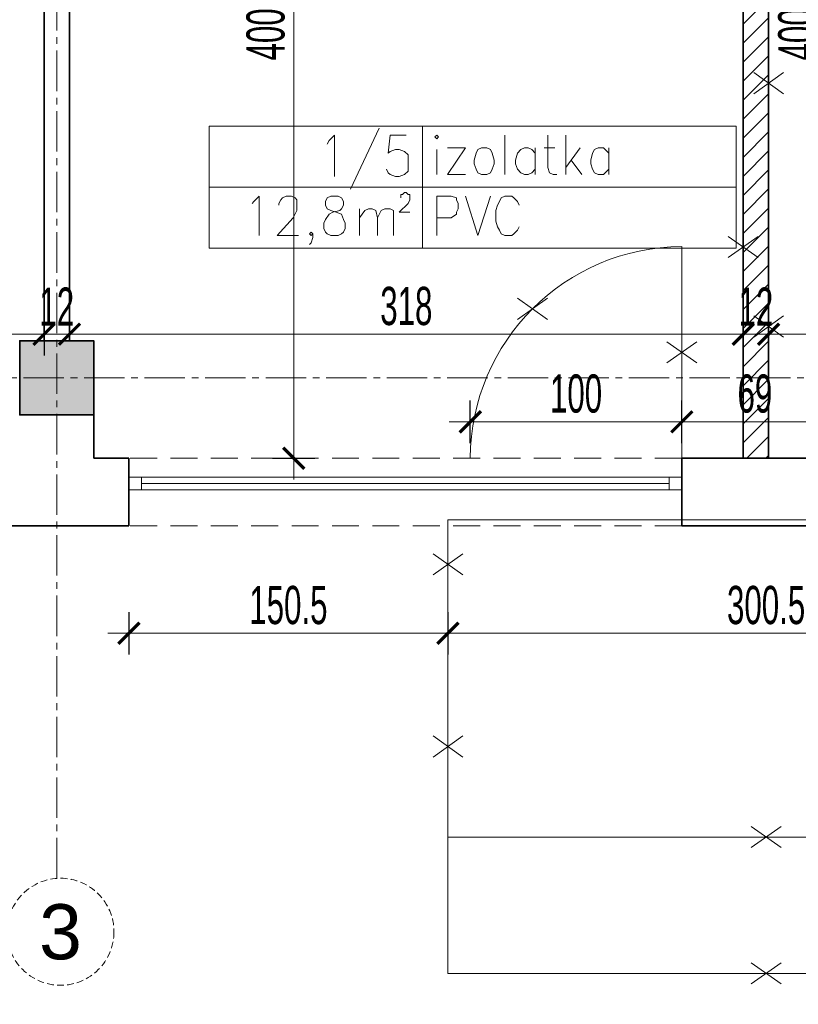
# Model space of a CAD drawing. Header units: millimetres. Extents: x 0 to 12515, y 0 to 27803.
# Tile 35 of 97: x 8366 to 8734, y 21208 to 21673. Entities that reach past the tile are written whole.
import ezdxf
from ezdxf import colors
from ezdxf.entities.mleader import LeaderData, LeaderLine
from ezdxf.enums import TextEntityAlignment as Align
from ezdxf.math import Vec2, Vec3

# ---------------------------------------------------------------- set-up
doc = ezdxf.new("R2010")
doc.units = ezdxf.units.MM
for name, pattern in [('ACAD_ISO02W100', [15, 12, -3]), ('CACHE2', [4.7625, 3.175, -1.5875]), ('CENTER2', [28.575, 19.05, -3.175, 3.175, -3.175]), ('DASHED', [19.05, 12.7, -6.35])]:
    doc.linetypes.add(name, pattern=pattern)
for name, color, linetype, lineweight in [('DEMONTARZE', 86, 'Continuous', 18), ('SQ_ISTN.Ściany', 140, 'Continuous', 35), ('Sq_Okna', 170, 'Continuous', 9), ('SQ_Opis_Koty', 7, 'Continuous', 0), ('SQ_Osie', 220, 'CENTER2', 9), ('SQ_Wyburzenia', 94, 'Continuous', 18), ('SQ_Wymiary', 7, 'Continuous', 5), ('SQ_ZAKRES_OPRACOWANIA', 7, 'ACAD_ISO02W100', 20)]:
    doc.layers.add(name, color=color, linetype=linetype, lineweight=lineweight)
doc.layers.add('PDF _Geometria', color=7, linetype='Continuous')
doc.layers.add('SQ_Widok', color=7, linetype='DASHED', lineweight=15, true_color=0x474747)
doc.styles.add('ARIAL', font='arial.ttf')
doc.styles.add('SQ_Swis721 LtCn BT', font='swisscl.ttf', dxfattribs={"width": 0.8})
doc.styles.get("Standard").update_dxf_attribs({"font": 'arial.ttf'})
doc.dimstyles.new('SQ_100', dxfattribs={"dimscale": 100, "dimtxt": 0.18, "dimasz": 0.1, "dimexe": 0.1, "dimexo": 0.01, "dimgap": 0.04, "dimtad": 1, "dimrnd": 0.5, "dimdsep": 46, "dimtxsty": 'SQ_Swis721 LtCn BT', "dimblk": 'ARCHTICK', "dimcen": 0.1, "dimdle": 0.1, "dimclrd": 256, "dimclre": 256, "dimclrt": 256, "dimaunit": 1, "dimadec": 0, "dimazin": 0, "dimtfac": 1, "dimtix": 1, "dimtmove": 2, "dimatfit": 3, "dimldrblk": 'ARCHTICK', "dimfxl": 0.1, "dimfxlon": 1, "dimtolj": 1, "dimlwd": -1, "dimarcsym": 0})

# ---------------------------------------------------------------- blocks, each defined once
blk = doc.blocks.new('_Dot')
at = {"color": 0, "linetype": 'ByBlock', "lineweight": -2}
blk.add_line((-0.5, 0), (-1, 0), dxfattribs=at)
at = {"color": 0, "linetype": 'ByBlock', "const_width": 0.5}
blk.add_lwpolyline([(-0.25, 0, 1), (0.25, 0, 1)], format="xyb", close=True, dxfattribs=at)
blk = doc.blocks.new('osie bud A')
at = {"layer": 'SQ_ISTN.Ściany', "lineweight": 5}
h = blk.add_hatch(dxfattribs=at)
h.set_pattern_fill('JIS_STN_1E', color=256, scale=10)
h.set_pattern_definition([(45, (46210.293, 23121.439), (-7.071068, 7.071068), []), (45, (46217.343, 23121.439), (-7.071068, 7.071068), [10, -5])])
h.paths.add_polyline_path([(25436.8, 18313.95), (25471.8, 18313.95), (25471.8, 18278.95), (25436.8, 18278.95)])
h.paths.add_polyline_path([(25436.8, 18613.95), (25471.8, 18613.95), (25471.8, 18578.95), (25436.8, 18578.95)])
h.paths.add_polyline_path([(25436.8, 19153.95), (25471.8, 19153.95), (25471.8, 19118.95), (25436.8, 19118.95)])
h.paths.add_polyline_path([(24776.8, 19153.95), (24811.8, 19153.95), (24811.8, 19118.95), (24776.8, 19118.95)])
h.paths.add_polyline_path([(24116.8, 19153.95), (24151.8, 19153.95), (24151.8, 19118.95), (24116.8, 19118.95)])
h.paths.add_polyline_path([(23456.8, 19153.95), (23491.8, 19153.95), (23491.8, 19118.95), (23456.8, 19118.95)])
h.paths.add_polyline_path([(23456.8, 18613.95), (23491.8, 18613.95), (23491.8, 18578.95), (23456.8, 18578.95)])
h.paths.add_polyline_path([(23456.8, 18313.95), (23491.8, 18313.95), (23491.8, 18278.95), (23456.8, 18278.95)])
h.paths.add_polyline_path([(23456.8, 17776.95), (23491.8, 17776.95), (23491.8, 17741.95), (23456.8, 17741.95)])
h.paths.add_polyline_path([(24116.8, 17776.95), (24151.8, 17776.95), (24151.8, 17741.95), (24116.8, 17741.95)])
h.paths.add_polyline_path([(24776.8, 17776.95), (24811.8, 17776.95), (24811.8, 17741.95), (24776.8, 17741.95)])
h.paths.add_polyline_path([(25436.8, 17776.95), (25471.8, 17776.95), (25471.8, 17741.95), (25436.8, 17741.95)])
h.paths.add_polyline_path([(24776.8, 18313.95), (24811.8, 18313.95), (24811.8, 18278.95), (24776.8, 18278.95)])
h.paths.add_polyline_path([(24776.8, 18613.95), (24811.8, 18613.95), (24811.8, 18578.95), (24776.8, 18578.95)])
h.paths.add_polyline_path([(24116.8, 18613.95), (24151.8, 18613.95), (24151.8, 18578.95), (24116.8, 18578.95)])
h.paths.add_polyline_path([(23156.8, 18313.95), (23191.8, 18313.95), (23191.8, 18278.95), (23156.8, 18278.95)])
h.paths.add_polyline_path([(24116.8, 18313.95), (24151.8, 18313.95), (24151.8, 18278.95), (24116.8, 18278.95)])
at = {"layer": 'SQ_ISTN.Ściany'}
blk.add_lwpolyline([(24116.8, 19153.95), (24151.8, 19153.95), (24151.8, 19118.95), (24116.8, 19118.95)], close=True, dxfattribs=at)
at = {"layer": 'SQ_Osie'}
for p, q in [((24134.3, 19372.6), (24134.3, 17597.31)), ((22587.87, 19136.45), (25598.18, 19136.45))]:
    blk.add_line(p, q, dxfattribs=at)
at = {"layer": 'SQ_Osie', "linetype": 'ByBlock'}
blk.add_circle((24132.53, 19397.85), 25.25, dxfattribs=at)
at = {"layer": 'SQ_Osie'}
blk.add_text('3', height=26, rotation=180, dxfattribs=at).set_placement((24132.53, 19397.85), align=Align.MIDDLE_CENTER)
blk = doc.blocks.new('_ArchTick')
at = {"color": 0, "linetype": 'ByBlock', "const_width": 0.15}
blk.add_lwpolyline([(-0.5, -0.5), (0.5, 0.5)], dxfattribs=at)
blk = doc.blocks.new('*D1602')
at = {"layer": 'Defpoints', "color": 0, "transparency": 16777216}
for p in [(8678.58, 21433.99), (8747.58, 21433.99), (8678.58, 20923.99)]:
    blk.add_point(p, dxfattribs=at)
at = {"layer": 'SQ_Wymiary', "lineweight": -2, "transparency": 16777216}
for p, q in [((8678.58, 20933.99), (8678.58, 20913.99)), ((8747.58, 20933.99), (8747.58, 20913.99))]:
    blk.add_line(p, q, dxfattribs=at)
at = {"layer": 'SQ_Wymiary', "transparency": 16777216}
blk.add_line((8757.58, 20923.99), (8668.58, 20923.99), dxfattribs=at)
at = {"layer": 'SQ_Wymiary', "transparency": 16777216, "xscale": 10, "yscale": 10, "zscale": 10, "rotation": 180}
blk.add_blockref('_ArchTick', (8678.58, 20923.99), dxfattribs=at)
at = {"layer": 'SQ_Wymiary', "transparency": 16777216, "xscale": 10, "yscale": 10, "zscale": 10}
blk.add_blockref('_ArchTick', (8747.58, 20923.99), dxfattribs=at)
at = {"layer": 'SQ_Wymiary', "transparency": 16777216, "insert": (8713.08, 20937.21), "char_height": 18, "attachment_point": 5, "style": 'SQ_Swis721 LtCn BT'}
blk.add_mtext('\\A1;69', dxfattribs=at)
blk = doc.blocks.new('*D1603')
at = {"layer": 'Defpoints', "color": 0, "transparency": 16777216}
for p in [(8417.58, 21433.99), (8678.58, 21433.99), (8417.58, 20923.99)]:
    blk.add_point(p, dxfattribs=at)
at = {"layer": 'SQ_Wymiary', "lineweight": -2, "transparency": 16777216}
for p, q in [((8417.58, 20933.99), (8417.58, 20913.99)), ((8678.58, 20933.99), (8678.58, 20913.99))]:
    blk.add_line(p, q, dxfattribs=at)
at = {"layer": 'SQ_Wymiary', "transparency": 16777216}
blk.add_line((8688.58, 20923.99), (8407.58, 20923.99), dxfattribs=at)
at = {"layer": 'SQ_Wymiary', "transparency": 16777216, "xscale": 10, "yscale": 10, "zscale": 10, "rotation": 180}
blk.add_blockref('_ArchTick', (8417.58, 20923.99), dxfattribs=at)
at = {"layer": 'SQ_Wymiary', "transparency": 16777216, "xscale": 10, "yscale": 10, "zscale": 10}
blk.add_blockref('_ArchTick', (8678.58, 20923.99), dxfattribs=at)
at = {"layer": 'SQ_Wymiary', "transparency": 16777216, "insert": (8548.08, 20937.21), "char_height": 18, "attachment_point": 5, "style": 'SQ_Swis721 LtCn BT'}
blk.add_mtext('\\A1;261', dxfattribs=at)
blk = doc.blocks.new('*D1605')
at = {"layer": 'Defpoints', "color": 0, "transparency": 16777216}
for p in [(8348.58, 21433.99), (8417.58, 21433.99), (8348.58, 20923.99)]:
    blk.add_point(p, dxfattribs=at)
at = {"layer": 'SQ_Wymiary', "lineweight": -2, "transparency": 16777216}
for p, q in [((8348.58, 20933.99), (8348.58, 20913.99)), ((8417.58, 20933.99), (8417.58, 20913.99))]:
    blk.add_line(p, q, dxfattribs=at)
at = {"layer": 'SQ_Wymiary', "transparency": 16777216}
blk.add_line((8427.58, 20923.99), (8338.58, 20923.99), dxfattribs=at)
at = {"layer": 'SQ_Wymiary', "transparency": 16777216, "xscale": 10, "yscale": 10, "zscale": 10, "rotation": 180}
blk.add_blockref('_ArchTick', (8348.58, 20923.99), dxfattribs=at)
at = {"layer": 'SQ_Wymiary', "transparency": 16777216, "xscale": 10, "yscale": 10, "zscale": 10}
blk.add_blockref('_ArchTick', (8417.58, 20923.99), dxfattribs=at)
at = {"layer": 'SQ_Wymiary', "transparency": 16777216, "insert": (8383.08, 20937.21), "char_height": 18, "attachment_point": 5, "style": 'SQ_Swis721 LtCn BT'}
blk.add_mtext('\\A1;69', dxfattribs=at)
blk = doc.blocks.new('*D1472')
at = {"layer": 'Defpoints', "color": 0, "transparency": 16777216}
for p in [(8719.55, 21524.46), (8719.55, 21524.46), (9037.55, 21524.46)]:
    blk.add_point(p, dxfattribs=at)
at = {"layer": 'SQ_Wymiary', "lineweight": -2, "transparency": 16777216}
for p, q in [((8719.55, 21524.46), (8719.55, 21534.46)), ((9037.55, 21524.46), (9037.55, 21534.46))]:
    blk.add_line(p, q, dxfattribs=at)
at = {"layer": 'SQ_Wymiary', "transparency": 16777216}
blk.add_line((9047.55, 21524.46), (8709.55, 21524.46), dxfattribs=at)
at = {"layer": 'SQ_Wymiary', "transparency": 16777216, "xscale": 10, "yscale": 10, "zscale": 10, "rotation": 180}
blk.add_blockref('_ArchTick', (8719.55, 21524.46), dxfattribs=at)
at = {"layer": 'SQ_Wymiary', "transparency": 16777216, "xscale": 10, "yscale": 10, "zscale": 10}
blk.add_blockref('_ArchTick', (9037.55, 21524.46), dxfattribs=at)
at = {"layer": 'SQ_Wymiary', "transparency": 16777216, "insert": (8878.55, 21537.69), "char_height": 18, "attachment_point": 5, "style": 'SQ_Swis721 LtCn BT'}
blk.add_mtext('\\A1;318', dxfattribs=at)
blk = doc.blocks.new('*D1473')
at = {"layer": 'Defpoints', "color": 0, "transparency": 16777216}
for p in [(8707.55, 21524.46), (8707.55, 21524.46), (8719.55, 21524.46)]:
    blk.add_point(p, dxfattribs=at)
at = {"layer": 'SQ_Wymiary', "lineweight": -2, "transparency": 16777216}
for p, q in [((8707.55, 21524.46), (8707.55, 21534.46)), ((8719.55, 21524.46), (8719.55, 21534.46))]:
    blk.add_line(p, q, dxfattribs=at)
at = {"layer": 'SQ_Wymiary', "transparency": 16777216}
for p, q in [((8707.55, 21524.46), (8697.55, 21524.46)), ((8719.55, 21524.46), (8707.55, 21524.46)), ((8719.55, 21524.46), (8729.55, 21524.46))]:
    blk.add_line(p, q, dxfattribs=at)
at = {"layer": 'SQ_Wymiary', "transparency": 16777216, "xscale": 10, "yscale": 10, "zscale": 10}
blk.add_blockref('_ArchTick', (8707.55, 21524.46), dxfattribs=at)
at = {"layer": 'SQ_Wymiary', "transparency": 16777216, "xscale": 10, "yscale": 10, "zscale": 10, "rotation": 180}
blk.add_blockref('_ArchTick', (8719.55, 21524.46), dxfattribs=at)
at = {"layer": 'SQ_Wymiary', "transparency": 16777216, "insert": (8713.55, 21537.49), "char_height": 18, "attachment_point": 5, "style": 'SQ_Swis721 LtCn BT'}
blk.add_mtext('\\A1;12', dxfattribs=at)
blk = doc.blocks.new('*D1474')
at = {"layer": 'Defpoints', "color": 0, "transparency": 16777216}
for p in [(8389.55, 21524.46), (8389.55, 21524.46), (8707.55, 21524.46)]:
    blk.add_point(p, dxfattribs=at)
at = {"layer": 'SQ_Wymiary', "lineweight": -2, "transparency": 16777216}
for p, q in [((8389.55, 21524.46), (8389.55, 21534.46)), ((8707.55, 21524.46), (8707.55, 21534.46))]:
    blk.add_line(p, q, dxfattribs=at)
at = {"layer": 'SQ_Wymiary', "transparency": 16777216}
blk.add_line((8717.55, 21524.46), (8379.55, 21524.46), dxfattribs=at)
at = {"layer": 'SQ_Wymiary', "transparency": 16777216, "xscale": 10, "yscale": 10, "zscale": 10, "rotation": 180}
blk.add_blockref('_ArchTick', (8389.55, 21524.46), dxfattribs=at)
at = {"layer": 'SQ_Wymiary', "transparency": 16777216, "xscale": 10, "yscale": 10, "zscale": 10}
blk.add_blockref('_ArchTick', (8707.55, 21524.46), dxfattribs=at)
at = {"layer": 'SQ_Wymiary', "transparency": 16777216, "insert": (8548.55, 21537.69), "char_height": 18, "attachment_point": 5, "style": 'SQ_Swis721 LtCn BT'}
blk.add_mtext('\\A1;318', dxfattribs=at)
blk = doc.blocks.new('*D1475')
at = {"layer": 'Defpoints', "color": 0, "transparency": 16777216}
for p in [(8377.55, 21524.46), (8377.55, 21524.46), (8389.55, 21524.46)]:
    blk.add_point(p, dxfattribs=at)
at = {"layer": 'SQ_Wymiary', "lineweight": -2, "transparency": 16777216}
for p, q in [((8377.55, 21524.46), (8377.55, 21534.46)), ((8389.55, 21524.46), (8389.55, 21534.46))]:
    blk.add_line(p, q, dxfattribs=at)
at = {"layer": 'SQ_Wymiary', "transparency": 16777216}
for p, q in [((8377.55, 21524.46), (8367.55, 21524.46)), ((8389.55, 21524.46), (8377.55, 21524.46)), ((8389.55, 21524.46), (8399.55, 21524.46))]:
    blk.add_line(p, q, dxfattribs=at)
at = {"layer": 'SQ_Wymiary', "transparency": 16777216, "xscale": 10, "yscale": 10, "zscale": 10}
blk.add_blockref('_ArchTick', (8377.55, 21524.46), dxfattribs=at)
at = {"layer": 'SQ_Wymiary', "transparency": 16777216, "xscale": 10, "yscale": 10, "zscale": 10, "rotation": 180}
blk.add_blockref('_ArchTick', (8389.55, 21524.46), dxfattribs=at)
at = {"layer": 'SQ_Wymiary', "transparency": 16777216, "insert": (8383.55, 21537.49), "char_height": 18, "attachment_point": 5, "style": 'SQ_Swis721 LtCn BT'}
blk.add_mtext('\\A1;12', dxfattribs=at)
blk = doc.blocks.new('*D1476')
at = {"layer": 'Defpoints', "color": 0, "transparency": 16777216}
for p in [(8067.55, 21524.46), (8067.55, 21524.46), (8377.55, 21524.46)]:
    blk.add_point(p, dxfattribs=at)
at = {"layer": 'SQ_Wymiary', "lineweight": -2, "transparency": 16777216}
for p, q in [((8067.55, 21524.46), (8067.55, 21534.46)), ((8377.55, 21524.46), (8377.55, 21514.46))]:
    blk.add_line(p, q, dxfattribs=at)
at = {"layer": 'SQ_Wymiary', "transparency": 16777216}
blk.add_line((8387.55, 21524.46), (8057.55, 21524.46), dxfattribs=at)
at = {"layer": 'SQ_Wymiary', "transparency": 16777216, "xscale": 10, "yscale": 10, "zscale": 10, "rotation": 180}
blk.add_blockref('_ArchTick', (8067.55, 21524.46), dxfattribs=at)
at = {"layer": 'SQ_Wymiary', "transparency": 16777216, "xscale": 10, "yscale": 10, "zscale": 10}
blk.add_blockref('_ArchTick', (8377.55, 21524.46), dxfattribs=at)
at = {"layer": 'SQ_Wymiary', "transparency": 16777216, "insert": (8222.55, 21537.69), "char_height": 18, "attachment_point": 5, "style": 'SQ_Swis721 LtCn BT'}
blk.add_mtext('\\A1;310', dxfattribs=at)
blk = doc.blocks.new('*D1491')
at = {"layer": 'Defpoints', "color": 0, "transparency": 16777216}
for p in [(8678.58, 21483.14), (8747.58, 21466.1), (8678.58, 0)]:
    blk.add_point(p, dxfattribs=at)
at = {"layer": 'SQ_Wymiary', "lineweight": -2, "transparency": 16777216}
for p, q in [((8678.58, 21473.14), (8678.58, 21493.14)), ((8747.58, 21473.14), (8747.58, 21493.14))]:
    blk.add_line(p, q, dxfattribs=at)
at = {"layer": 'SQ_Wymiary', "transparency": 16777216}
blk.add_line((8757.58, 21483.14), (8668.58, 21483.14), dxfattribs=at)
at = {"layer": 'SQ_Wymiary', "transparency": 16777216, "xscale": 10, "yscale": 10, "zscale": 10, "rotation": 180}
blk.add_blockref('_ArchTick', (8678.58, 21483.14), dxfattribs=at)
at = {"layer": 'SQ_Wymiary', "transparency": 16777216, "xscale": 10, "yscale": 10, "zscale": 10}
blk.add_blockref('_ArchTick', (8747.58, 21483.14), dxfattribs=at)
at = {"layer": 'SQ_Wymiary', "transparency": 16777216, "insert": (8713.08, 21496.36), "char_height": 18, "attachment_point": 5, "style": 'SQ_Swis721 LtCn BT'}
blk.add_mtext('\\A1;69', dxfattribs=at)
blk = doc.blocks.new('*D1492')
at = {"layer": 'Defpoints', "color": 0, "transparency": 16777216}
for p in [(8578.74, 21483.14), (8578.74, 21465.99), (8678.58, 21466.1)]:
    blk.add_point(p, dxfattribs=at)
at = {"layer": 'SQ_Wymiary', "lineweight": -2, "transparency": 16777216}
for p, q in [((8578.74, 21473.14), (8578.74, 21493.14)), ((8678.58, 21473.14), (8678.58, 21493.14))]:
    blk.add_line(p, q, dxfattribs=at)
at = {"layer": 'SQ_Wymiary', "transparency": 16777216}
blk.add_line((8688.58, 21483.14), (8568.74, 21483.14), dxfattribs=at)
at = {"layer": 'SQ_Wymiary', "transparency": 16777216, "xscale": 10, "yscale": 10, "zscale": 10, "rotation": 180}
blk.add_blockref('_ArchTick', (8578.74, 21483.14), dxfattribs=at)
at = {"layer": 'SQ_Wymiary', "transparency": 16777216, "xscale": 10, "yscale": 10, "zscale": 10}
blk.add_blockref('_ArchTick', (8678.58, 21483.14), dxfattribs=at)
at = {"layer": 'SQ_Wymiary', "transparency": 16777216, "insert": (8628.66, 21496.36), "char_height": 18, "attachment_point": 5, "style": 'SQ_Swis721 LtCn BT'}
blk.add_mtext('\\A1;100', dxfattribs=at)
blk = doc.blocks.new('*D1493')
at = {"layer": 'Defpoints', "color": 0, "transparency": 16777216}
for p in [(8568.18, 21436.95), (8868.57, 21436.95), (8868.57, 21383.35)]:
    blk.add_point(p, dxfattribs=at)
at = {"layer": 'SQ_Wymiary', "lineweight": -2, "transparency": 16777216}
for p, q in [((8568.18, 21393.35), (8568.18, 21373.35)), ((8868.57, 21393.35), (8868.57, 21373.35))]:
    blk.add_line(p, q, dxfattribs=at)
at = {"layer": 'SQ_Wymiary', "transparency": 16777216}
blk.add_line((8558.18, 21383.35), (8878.57, 21383.35), dxfattribs=at)
at = {"layer": 'SQ_Wymiary', "transparency": 16777216, "xscale": 10, "yscale": 10, "zscale": 10, "rotation": 180}
blk.add_blockref('_ArchTick', (8568.18, 21383.35), dxfattribs=at)
at = {"layer": 'SQ_Wymiary', "transparency": 16777216, "xscale": 10, "yscale": 10, "zscale": 10}
blk.add_blockref('_ArchTick', (8868.57, 21383.35), dxfattribs=at)
at = {"layer": 'SQ_Wymiary', "transparency": 16777216, "insert": (8718.37, 21396.58), "char_height": 18, "attachment_point": 5, "style": 'SQ_Swis721 LtCn BT'}
blk.add_mtext('\\A1;300.5', dxfattribs=at)
blk = doc.blocks.new('*D1495')
at = {"layer": 'Defpoints', "color": 0, "transparency": 16777216}
for p in [(8417.58, 21436.95), (8568.18, 21436.95), (8417.58, 21383.35)]:
    blk.add_point(p, dxfattribs=at)
at = {"layer": 'SQ_Wymiary', "lineweight": -2, "transparency": 16777216}
for p, q in [((8417.58, 21393.35), (8417.58, 21373.35)), ((8568.18, 21393.35), (8568.18, 21373.35))]:
    blk.add_line(p, q, dxfattribs=at)
at = {"layer": 'SQ_Wymiary', "transparency": 16777216}
blk.add_line((8578.18, 21383.35), (8407.58, 21383.35), dxfattribs=at)
at = {"layer": 'SQ_Wymiary', "transparency": 16777216, "xscale": 10, "yscale": 10, "zscale": 10, "rotation": 180}
blk.add_blockref('_ArchTick', (8417.58, 21383.35), dxfattribs=at)
at = {"layer": 'SQ_Wymiary', "transparency": 16777216, "xscale": 10, "yscale": 10, "zscale": 10}
blk.add_blockref('_ArchTick', (8568.18, 21383.35), dxfattribs=at)
at = {"layer": 'SQ_Wymiary', "transparency": 16777216, "insert": (8492.88, 21396.57), "char_height": 18, "attachment_point": 5, "style": 'SQ_Swis721 LtCn BT'}
blk.add_mtext('\\A1;150.5', dxfattribs=at)
blk = doc.blocks.new('*D1496')
at = {"layer": 'Defpoints', "color": 0, "transparency": 16777216}
for p in [(9732.53, 21526.41), (0, 21465.99), (135.53, 21465.99)]:
    blk.add_point(p, dxfattribs=at)
at = {"layer": 'SQ_Wymiary', "transparency": 16777216}
blk.add_line((135.53, 21536.41), (135.53, 21455.99), dxfattribs=at)
at = {"layer": 'SQ_Wymiary', "lineweight": -2, "transparency": 16777216}
for p, q in [((145.53, 21526.41), (125.53, 21526.41)), ((125.53, 21465.99), (145.53, 21465.99))]:
    blk.add_line(p, q, dxfattribs=at)
at = {"layer": 'SQ_Wymiary', "transparency": 16777216, "xscale": 10, "yscale": 10, "zscale": 10}
for p, rotation in [((135.53, 21526.41), 90), ((135.53, 21465.99), 270)]:
    blk.add_blockref('_ArchTick', p, dxfattribs=dict(at, rotation=rotation))
at = {"layer": 'SQ_Wymiary', "transparency": 16777216, "insert": (122.31, 21496.2), "char_height": 18, "attachment_point": 5, "rotation": 90, "style": 'SQ_Swis721 LtCn BT'}
blk.add_mtext('\\A1;60.5', dxfattribs=at)
blk = doc.blocks.new('*D1794')
at = {"layer": 'Defpoints', "color": 0, "transparency": 16777216}
for p in [(0, 21865.91), (8719.55, 21465.99), (8746.41, 21465.99)]:
    blk.add_point(p, dxfattribs=at)
at = {"layer": 'SQ_Wymiary', "transparency": 16777216}
blk.add_line((8746.41, 21875.91), (8746.41, 21455.99), dxfattribs=at)
at = {"layer": 'SQ_Wymiary', "lineweight": -2, "transparency": 16777216}
for p, q in [((8736.41, 21865.91), (8756.41, 21865.91)), ((8736.41, 21465.99), (8756.41, 21465.99))]:
    blk.add_line(p, q, dxfattribs=at)
at = {"layer": 'SQ_Wymiary', "transparency": 16777216, "xscale": 10, "yscale": 10, "zscale": 10}
for p, rotation in [((8746.41, 21865.91), 90), ((8746.41, 21465.99), 270)]:
    blk.add_blockref('_ArchTick', p, dxfattribs=dict(at, rotation=rotation))
at = {"layer": 'SQ_Wymiary', "transparency": 16777216, "insert": (8733.19, 21665.95), "char_height": 18, "attachment_point": 5, "rotation": 90, "style": 'SQ_Swis721 LtCn BT'}
blk.add_mtext('\\A1;400', dxfattribs=at)
blk = doc.blocks.new('*D1801')
at = {"layer": 'Defpoints', "color": 0, "transparency": 16777216}
for p in [(8389.55, 21865.91), (8401.05, 21465.99), (8495.4, 21465.99)]:
    blk.add_point(p, dxfattribs=at)
at = {"layer": 'SQ_Wymiary', "transparency": 16777216}
blk.add_line((8495.4, 21875.91), (8495.4, 21455.99), dxfattribs=at)
at = {"layer": 'SQ_Wymiary', "lineweight": -2, "transparency": 16777216}
for p, q in [((8485.4, 21865.91), (8505.4, 21865.91)), ((8485.4, 21465.99), (8505.4, 21465.99))]:
    blk.add_line(p, q, dxfattribs=at)
at = {"layer": 'SQ_Wymiary', "transparency": 16777216, "xscale": 10, "yscale": 10, "zscale": 10}
for p, rotation in [((8495.4, 21865.91), 90), ((8495.4, 21465.99), 270)]:
    blk.add_blockref('_ArchTick', p, dxfattribs=dict(at, rotation=rotation))
at = {"layer": 'SQ_Wymiary', "transparency": 16777216, "insert": (8482.19, 21665.95), "char_height": 18, "attachment_point": 5, "rotation": 90, "style": 'SQ_Swis721 LtCn BT'}
blk.add_mtext('\\A1;400', dxfattribs=at)
blk = doc.blocks.new('*D1769')
at = {"layer": 'Defpoints', "color": 0, "transparency": 16777216}
for p in [(8447.55, 22128.53), (8310.13, 22078.91), (8447.55, 0)]:
    blk.add_point(p, dxfattribs=at)
at = {"layer": 'SQ_Wymiary', "lineweight": -2, "transparency": 16777216}
for p, q in [((8310.13, 22118.53), (8310.13, 22138.53)), ((8447.55, 22118.53), (8447.55, 22138.53))]:
    blk.add_line(p, q, dxfattribs=at)
at = {"layer": 'SQ_Wymiary', "transparency": 16777216}
blk.add_line((8300.13, 22128.53), (8457.55, 22128.53), dxfattribs=at)
at = {"layer": 'SQ_Wymiary', "transparency": 16777216, "xscale": 10, "yscale": 10, "zscale": 10, "rotation": 180}
blk.add_blockref('_ArchTick', (8310.13, 22128.53), dxfattribs=at)
at = {"layer": 'SQ_Wymiary', "transparency": 16777216, "xscale": 10, "yscale": 10, "zscale": 10}
blk.add_blockref('_ArchTick', (8447.55, 22128.53), dxfattribs=at)
at = {"layer": 'SQ_Wymiary', "transparency": 16777216, "insert": (8378.84, 22141.76), "char_height": 18, "attachment_point": 5, "style": 'SQ_Swis721 LtCn BT'}
blk.add_mtext('\\A1;137.5', dxfattribs=at)
blk = doc.blocks.new('*D1838')
at = {"layer": 'Defpoints', "color": 0, "transparency": 16777216}
for p in [(8383.55, 21465.92), (9043.55, 21465.92), (8383.55, 20888.99)]:
    blk.add_point(p, dxfattribs=at)
at = {"layer": 'SQ_Wymiary', "lineweight": -2, "transparency": 16777216}
for p, q in [((8383.55, 20898.99), (8383.55, 20878.99)), ((9043.55, 20898.99), (9043.55, 20878.99))]:
    blk.add_line(p, q, dxfattribs=at)
at = {"layer": 'SQ_Wymiary', "transparency": 16777216}
blk.add_line((9053.55, 20888.99), (8373.55, 20888.99), dxfattribs=at)
at = {"layer": 'SQ_Wymiary', "transparency": 16777216, "xscale": 10, "yscale": 10, "zscale": 10, "rotation": 180}
blk.add_blockref('_ArchTick', (8383.55, 20888.99), dxfattribs=at)
at = {"layer": 'SQ_Wymiary', "transparency": 16777216, "xscale": 10, "yscale": 10, "zscale": 10}
blk.add_blockref('_ArchTick', (9043.55, 20888.99), dxfattribs=at)
at = {"layer": 'SQ_Wymiary', "transparency": 16777216, "insert": (8713.55, 20902.21), "char_height": 18, "attachment_point": 5, "style": 'SQ_Swis721 LtCn BT'}
blk.add_mtext('\\A1;660', dxfattribs=at)
blk = doc.blocks.new('*D1839')
at = {"layer": 'Defpoints', "color": 0, "transparency": 16777216}
for p in [(7723.55, 21465.92), (8383.55, 21465.92), (7723.55, 20888.99)]:
    blk.add_point(p, dxfattribs=at)
at = {"layer": 'SQ_Wymiary', "lineweight": -2, "transparency": 16777216}
for p, q in [((7723.55, 20898.99), (7723.55, 20878.99)), ((8383.55, 20898.99), (8383.55, 20878.99))]:
    blk.add_line(p, q, dxfattribs=at)
at = {"layer": 'SQ_Wymiary', "transparency": 16777216}
blk.add_line((8393.55, 20888.99), (7713.55, 20888.99), dxfattribs=at)
at = {"layer": 'SQ_Wymiary', "transparency": 16777216, "xscale": 10, "yscale": 10, "zscale": 10, "rotation": 180}
blk.add_blockref('_ArchTick', (7723.55, 20888.99), dxfattribs=at)
at = {"layer": 'SQ_Wymiary', "transparency": 16777216, "xscale": 10, "yscale": 10, "zscale": 10}
blk.add_blockref('_ArchTick', (8383.55, 20888.99), dxfattribs=at)
at = {"layer": 'SQ_Wymiary', "transparency": 16777216, "insert": (8053.55, 20902.21), "char_height": 18, "attachment_point": 5, "style": 'SQ_Swis721 LtCn BT'}
blk.add_mtext('\\A1;660', dxfattribs=at)
blk = doc.blocks.new('*D1853')
at = {"layer": 'Defpoints', "color": 0, "transparency": 16777216}
for p in [(7046.05, 21433.99), (11256.05, 21433.99), (7046.05, 20853.99)]:
    blk.add_point(p, dxfattribs=at)
at = {"layer": 'SQ_Wymiary', "lineweight": -2, "transparency": 16777216}
for p, q in [((7046.05, 20863.99), (7046.05, 20843.99)), ((11256.05, 20863.99), (11256.05, 20843.99))]:
    blk.add_line(p, q, dxfattribs=at)
at = {"layer": 'SQ_Wymiary', "transparency": 16777216}
blk.add_line((11266.05, 20853.99), (7036.05, 20853.99), dxfattribs=at)
at = {"layer": 'SQ_Wymiary', "transparency": 16777216, "xscale": 10, "yscale": 10, "zscale": 10, "rotation": 180}
blk.add_blockref('_ArchTick', (7046.05, 20853.99), dxfattribs=at)
at = {"layer": 'SQ_Wymiary', "transparency": 16777216, "xscale": 10, "yscale": 10, "zscale": 10}
blk.add_blockref('_ArchTick', (11256.05, 20853.99), dxfattribs=at)
at = {"layer": 'SQ_Wymiary', "transparency": 16777216, "insert": (9151.05, 20867.21), "char_height": 18, "attachment_point": 5, "style": 'SQ_Swis721 LtCn BT'}
blk.add_mtext('\\A1;4210', dxfattribs=at)

msp = doc.modelspace()

# ---------------------------------------------------------------- hatches: boundary and pattern name
at = {"layer": 'SQ_Wyburzenia', "lineweight": 35}
h = msp.add_hatch(dxfattribs=at)
h.set_pattern_fill('ANSI31', color=256, scale=2)
h.set_pattern_definition([(45, (-36612.0865, 7324.0716), (-4.4901281, 4.4901281), [])])
h.paths.add_polyline_path([(9037.548, 21871.913), (8994.099, 21871.913), (8994.099, 21865.913), (9037.548, 21865.913)])
h.paths.add_polyline_path([(8994.099, 21871.913), (8968.401, 21871.913), (8968.401, 21865.913), (8994.099, 21865.913)])
h.paths.add_polyline_path([(8898.401, 21871.913), (8885.548, 21871.913), (8885.548, 22066.913), (8879.548, 22066.913), (8879.548, 21871.913), (8844.401, 21871.913), (8844.401, 21865.913), (8898.401, 21865.913)])
h.paths.add_polyline_path([(8593.412, 21871.913), (8547.548, 21871.913), (8547.548, 22066.913), (8541.548, 22066.913), (8541.548, 21871.913), (8530.099, 21871.913), (8530.099, 21865.913), (8593.412, 21865.913)])
h.paths.add_polyline_path([(8460.099, 21871.913), (8389.548, 21871.913), (8389.548, 21865.913), (8460.099, 21865.913)])
h.paths.add_polyline_path([(8719.548, 22066.913), (8707.548, 22066.913), (8707.548, 21871.913), (8693.412, 21871.913), (8693.412, 21865.913), (8707.548, 21865.913), (8707.548, 21465.99), (8719.548, 21465.99), (8719.548, 21865.913), (8744.401, 21865.913), (8744.401, 21871.913), (8719.548, 21871.913)])

# ---------------------------------------------------------------- linework, layer by layer
at = {"layer": 'DEMONTARZE', "color": 240, "true_color": 0xed1f24}
for p, q in [((8712.507, 21647.9), (8726.59, 21637.928)), ((8726.59, 21647.9), (8712.507, 21637.928)), ((8700.507, 21570.644), (8714.59, 21560.671)), ((8714.59, 21570.644), (8700.507, 21560.671)), ((8601.062, 21541.457), (8615.145, 21531.484)), ((8615.145, 21541.457), (8601.062, 21531.484)), ((8712.507, 21533.12), (8726.59, 21523.148)), ((8726.59, 21533.12), (8712.507, 21523.148)), ((8671.543, 21520.898), (8685.625, 21510.925)), ((8685.625, 21520.898), (8671.543, 21510.925)), ((8561.143, 21420.869), (8575.226, 21410.897)), ((8575.226, 21420.869), (8561.143, 21410.897)), ((8561.143, 21334.899), (8575.226, 21324.927)), ((8575.226, 21334.899), (8561.143, 21324.927)), ((8711.334, 21292.17), (8725.416, 21282.197)), ((8725.416, 21292.17), (8711.334, 21282.197)), ((8711.334, 21227.861), (8725.416, 21217.889)), ((8725.416, 21227.861), (8711.334, 21217.889))]:
    msp.add_line(p, q, dxfattribs=at)
at = {"layer": 'PDF _Geometria', "lineweight": 13}
for points in [[(8455.412, 21565.073), (8455.412, 21593.838), (8556.102, 21593.838), (8556.102, 21565.073), (8556.102, 21622.612), (8704.183, 21622.612), (8704.183, 21565.073), (8556.102, 21565.073), (8455.412, 21565.073), (8455.412, 21622.612), (8556.102, 21622.612), (8556.102, 21593.838), (8704.183, 21593.838)], [(8511.259, 21614.154), (8512.105, 21615.845), (8514.642, 21618.383), (8514.642, 21598.921)], [(8535.795, 21621.766), (8522.254, 21592.992)], [(8548.49, 21618.383), (8540.87, 21618.383), (8540.024, 21609.916), (8540.87, 21610.762), (8543.407, 21611.608), (8545.099, 21611.608), (8547.636, 21610.762), (8549.336, 21609.07), (8549.336, 21601.459), (8547.636, 21599.767), (8545.099, 21598.921), (8543.407, 21598.921), (8540.87, 21599.767), (8540.024, 21600.613), (8539.178, 21602.304)], [(8595.026, 21618.383), (8595.026, 21599.767)], [(8615.333, 21618.383), (8615.333, 21603.15), (8616.179, 21600.613), (8617.87, 21599.767), (8619.562, 21599.767)], [(8623.791, 21618.383), (8623.791, 21599.767)], [(8562.869, 21611.608), (8562.869, 21599.767)], [(8576.41, 21599.767), (8567.952, 21599.767), (8576.41, 21612.454), (8567.952, 21612.454)], [(8609.412, 21609.916), (8607.721, 21611.608), (8606.029, 21612.454), (8604.329, 21612.454), (8602.637, 21611.608), (8600.946, 21609.916), (8600.1, 21606.533), (8600.1, 21604.842), (8600.946, 21602.304), (8602.637, 21600.613), (8604.329, 21599.767), (8606.029, 21599.767), (8607.721, 21600.613), (8609.412, 21602.304)], [(8609.412, 21612.454), (8609.412, 21599.767)], [(8613.641, 21612.454), (8618.716, 21612.454)], [(8630.566, 21612.454), (8623.791, 21603.15)], [(8644.098, 21609.916), (8642.407, 21611.608), (8641.561, 21612.454), (8639.023, 21612.454), (8637.332, 21611.608), (8636.486, 21609.916), (8635.64, 21606.533), (8635.64, 21604.842), (8636.486, 21602.304), (8637.332, 21600.613), (8639.023, 21599.767), (8641.561, 21599.767), (8642.407, 21600.613), (8644.098, 21602.304)], [(8644.098, 21612.454), (8644.098, 21599.767)], [(8626.328, 21606.533), (8631.411, 21599.767)], [(8545.944, 21588.763), (8545.944, 21590.455), (8546.799, 21590.455), (8547.636, 21591.301), (8548.49, 21591.301), (8549.336, 21590.455), (8550.182, 21590.455), (8550.182, 21587.917), (8549.336, 21586.226), (8545.099, 21581.997), (8550.182, 21581.997)], [(8475.719, 21586.226), (8476.565, 21587.072), (8479.102, 21589.609), (8479.102, 21570.993)], [(8488.414, 21585.38), (8488.414, 21586.226), (8489.26, 21587.917), (8490.106, 21588.763), (8491.797, 21589.609), (8494.335, 21589.609), (8496.026, 21588.763), (8496.872, 21587.917), (8496.872, 21582.843), (8495.181, 21579.46), (8487.569, 21570.993), (8497.718, 21570.993)], [(8562.869, 21570.993), (8562.869, 21589.609), (8569.644, 21589.609), (8572.181, 21588.763), (8572.181, 21587.917), (8573.027, 21586.226), (8573.027, 21583.689), (8572.181, 21581.997), (8572.181, 21581.151), (8569.644, 21579.46), (8562.869, 21579.46)], [(8576.41, 21589.609), (8582.33, 21570.993), (8588.26, 21589.609)], [(8601.792, 21585.38), (8600.946, 21587.072), (8599.254, 21588.763), (8598.409, 21589.609), (8595.026, 21589.609), (8593.334, 21588.763), (8592.489, 21587.072), (8591.643, 21585.38), (8590.797, 21582.843), (8590.797, 21577.759), (8591.643, 21575.222), (8592.489, 21573.531), (8593.334, 21571.839), (8595.026, 21570.993), (8598.409, 21570.993), (8599.254, 21571.839), (8600.946, 21573.531), (8601.792, 21575.222)], [(8526.492, 21583.689), (8526.492, 21570.993)], [(8526.492, 21579.46), (8529.029, 21582.843), (8530.721, 21583.689), (8532.412, 21583.689), (8534.104, 21582.843), (8534.95, 21579.46), (8534.95, 21570.993)], [(8534.95, 21579.46), (8536.641, 21582.843), (8538.333, 21583.689), (8540.87, 21583.689), (8542.561, 21582.843), (8542.561, 21570.993)], [(8504.484, 21571.839), (8503.638, 21570.993), (8502.793, 21571.839), (8503.638, 21572.685), (8504.484, 21571.839), (8504.484, 21570.147), (8503.638, 21567.61), (8502.793, 21566.764)]]:
    msp.add_lwpolyline(points, dxfattribs=at)
for points in [[(8562.023, 21617.537), (8562.869, 21616.691), (8563.715, 21617.537), (8562.869, 21618.383)], [(8584.031, 21612.454), (8582.33, 21611.608), (8581.485, 21609.916), (8580.639, 21606.533), (8580.639, 21604.842), (8581.485, 21602.304), (8582.33, 21600.613), (8584.031, 21599.767), (8586.568, 21599.767), (8588.26, 21600.613), (8589.105, 21602.304), (8589.951, 21604.842), (8589.951, 21606.533), (8589.105, 21609.916), (8588.26, 21611.608), (8586.568, 21612.454)], [(8512.951, 21589.609), (8511.259, 21588.763), (8510.413, 21587.072), (8510.413, 21585.38), (8511.259, 21583.689), (8512.951, 21582.843), (8515.488, 21581.997), (8518.025, 21581.151), (8518.871, 21578.614), (8519.717, 21576.922), (8519.717, 21574.385), (8518.871, 21572.685), (8518.025, 21571.839), (8516.334, 21570.993), (8512.951, 21570.993), (8511.259, 21571.839), (8510.413, 21572.685), (8509.568, 21574.385), (8509.568, 21576.922), (8510.413, 21578.614), (8512.105, 21581.151), (8513.797, 21581.997), (8517.18, 21582.843), (8518.025, 21583.689), (8518.871, 21585.38), (8518.871, 21587.072), (8518.025, 21588.763), (8516.334, 21589.609)]]:
    msp.add_lwpolyline(points, close=True, dxfattribs=at)
at = {"layer": 'SQ_ISTN.Ściany'}
for p, q in [((8377.548, 22018.866), (8377.548, 21521.413)), ((8389.548, 22018.866), (8389.548, 21521.413)), ((8401.048, 21486.413), (8401.048, 21465.913)), ((8417.584, 21465.99), (8401.048, 21465.99)), ((8417.584, 21433.99), (8417.584, 21465.99)), ((8747.584, 21465.99), (8678.584, 21465.99)), ((8678.584, 21433.99), (8678.584, 21465.99)), ((8417.584, 21433.99), (8348.584, 21433.99)), ((8747.584, 21433.99), (8678.584, 21433.99))]:
    msp.add_line(p, q, dxfattribs=at)
at = {"layer": 'Sq_Okna'}
for p, q in [((8423.584, 21456.99), (8672.584, 21456.99)), ((8423.584, 21453.99), (8672.584, 21453.99)), ((8423.584, 21450.99), (8672.584, 21450.99))]:
    msp.add_line(p, q, dxfattribs=at)
for points in [[(8423.584, 21450.99), (8423.584, 21456.99), (8417.584, 21456.99), (8417.584, 21450.99)], [(8678.584, 21450.99), (8678.584, 21456.99), (8672.584, 21456.99), (8672.584, 21450.99)]]:
    msp.add_lwpolyline(points, close=True, dxfattribs=at)
at = {"layer": 'SQ_Widok'}
for p, q in [((8678.584, 21465.99), (8417.584, 21465.99)), ((8678.584, 21433.99), (8417.584, 21433.99))]:
    msp.add_line(p, q, dxfattribs=at)
for points in [[(8678.584, 21465.99), (8417.584, 21465.99)], [(8678.584, 21433.99), (8417.584, 21433.99)]]:
    msp.add_lwpolyline(points, dxfattribs=at)
at = {"layer": 'SQ_Wyburzenia', "lineweight": 35}
for p, q in [((8707.548, 21865.913), (8707.548, 21465.913)), ((8719.548, 21865.913), (8719.548, 21465.913))]:
    msp.add_line(p, q, dxfattribs=at)
at = {"layer": 'SQ_Wyburzenia'}
msp.add_lwpolyline([(8678.584, 21465.99), (8678.584, 21565.833, 0.4118171), (8578.739, 21465.99)], format="xyb", dxfattribs=at)
msp.add_lwpolyline([(8568.185, 21436.951), (8568.185, 21222.875), (8868.565, 21222.875), (8868.565, 21436.951)], close=True, dxfattribs=at)
msp.add_lwpolyline([(8868.565, 21287.184), (8568.185, 21287.184)], dxfattribs=at)

# ---------------------------------------------------------------- block references
at = {"layer": 'SQ_ZAKRES_OPRACOWANIA', "linetype": 'CACHE2', "ltscale": 5, "rotation": 180}
msp.add_blockref('osie bud A', (32517.844, 40640.358), dxfattribs=at)

# ---------------------------------------------------------------- dimensions: what is measured, and where the dimension line sits
at = {"layer": 'SQ_Wymiary'}
for base, p1, p2, picture, middle in [((8447.548, 22128.53), (8310.134, 22078.913), (8447.548, 0), '*D1769', (8378.841, 22141.76)), ((8067.548, 21524.458), (8377.548, 21524.458), (8067.548, 21524.458), '*D1476', (8222.548, 21537.688)), ((8377.548, 21524.458), (8389.548, 21524.458), (8377.548, 21524.458), '*D1475', (8383.548, 21537.493)), ((8389.548, 21524.458), (8707.548, 21524.458), (8389.548, 21524.458), '*D1474', (8548.548, 21537.688)), ((8707.548, 21524.458), (8719.548, 21524.458), (8707.548, 21524.458), '*D1473', (8713.548, 21537.493)), ((8719.548, 21524.458), (9037.548, 21524.458), (8719.548, 21524.458), '*D1472', (8878.548, 21537.688)), ((8578.7394, 21483.1424), (8678.5841, 21466.0994), (8578.7394, 21465.9903), '*D1492', (8628.6618, 21496.3606)), ((8678.584, 21483.142), (8747.584, 21466.099), (8678.584, 0), '*D1491', (8713.084, 21496.361)), ((7723.548, 20888.99), (8383.548, 21465.924), (7723.548, 21465.924), '*D1839', (8053.548, 20902.208)), ((8383.548, 20888.99), (9043.548, 21465.924), (8383.548, 21465.924), '*D1838', (8713.548, 20902.208)), ((7046.048, 20853.99), (11256.048, 21433.99), (7046.048, 21433.99), '*D1853', (9151.048, 20867.208)), ((8348.584, 20923.99), (8417.584, 21433.99), (8348.584, 21433.99), '*D1605', (8383.084, 20937.208)), ((8417.584, 21383.353), (8568.185, 21436.951), (8417.584, 21436.951), '*D1495', (8492.884, 21396.571)), ((8417.584, 20923.99), (8678.584, 21433.99), (8417.584, 21433.99), '*D1603', (8548.084, 20937.208)), ((8868.565, 21383.353), (8568.185, 21436.951), (8868.565, 21436.951), '*D1493', (8718.375, 21396.583)), ((8678.584, 20923.99), (8747.584, 21433.99), (8678.584, 21433.99), '*D1602', (8713.084, 20937.208))]:
    dim = msp.add_linear_dim(base=base, p1=p1, p2=p2, dimstyle='SQ_100', dxfattribs=at)
    dim.commit()
    dim.dimension.update_dxf_attribs({"geometry": picture, "text_midpoint": middle})
for base, p1, p2, picture, middle in [((8746.407, 21465.99), (0, 21865.913), (8719.548, 21465.99), '*D1794', (8733.188, 21665.952)), ((8495.405, 21465.99), (8389.548, 21865.913), (8401.048, 21465.99), '*D1801', (8482.187, 21665.952)), ((135.532, 21465.99), (9732.53, 21526.413), (0, 21465.99), '*D1496', (122.314, 21496.202))]:
    dim = msp.add_linear_dim(base=base, p1=p1, p2=p2, angle=90, dimstyle='SQ_100', dxfattribs=at)
    dim.commit()
    dim.dimension.update_dxf_attribs({"geometry": picture, "text_midpoint": middle})

# ---------------------------------------------------------------- leaders
at = {"layer": 'SQ_Opis_Koty'}
ml = msp.add_multileader_mtext('Standard', dxfattribs=at)
ml.set_content('OTWÓR DRZWIOWY\\PDO WYKUCIA', color=256, style='ARIAL')
ml.set_leader_properties()
ml.set_arrow_properties(name='DOT')
ml.build(insert=Vec2(0, 0))
ml.multileader.update_dxf_attribs({"dogleg_length": 20})
ctx = ml.context
ctx.base_point, ctx.char_height, ctx.landing_gap_size, ctx.plane_origin = Vec3(9386.739, 21642.041), 16, 5, Vec3(9749.784, 22289.728)
ctx.text_align_type = 2
notes = []
notes.append((ctx, [(0, (0, 0, 0), (0, 0), (1, 0), 1, [])]))
ctx.mtext.insert, ctx.mtext.alignment, ctx.mtext.flow_direction = Vec3(9608.994, 21650.178), 3, 5
for ctx, leaders in notes:
    for number, flags, end, landing, length, lines in leaders:
        leader = LeaderData()
        leader.index, (leader.has_last_leader_line, leader.has_dogleg_vector, leader.attachment_direction) = number, flags
        leader.last_leader_point, leader.dogleg_vector, leader.dogleg_length = Vec3(end), Vec3(landing), length
        for number, points, colour, breaks in lines:
            line = LeaderLine()
            line.index, line.vertices, line.color, line.breaks = number, Vec3.list(points), colors.encode_raw_color(colour), breaks
            leader.lines.append(line)
        ctx.leaders.append(leader)

doc.saveas('drawing.dxf')
